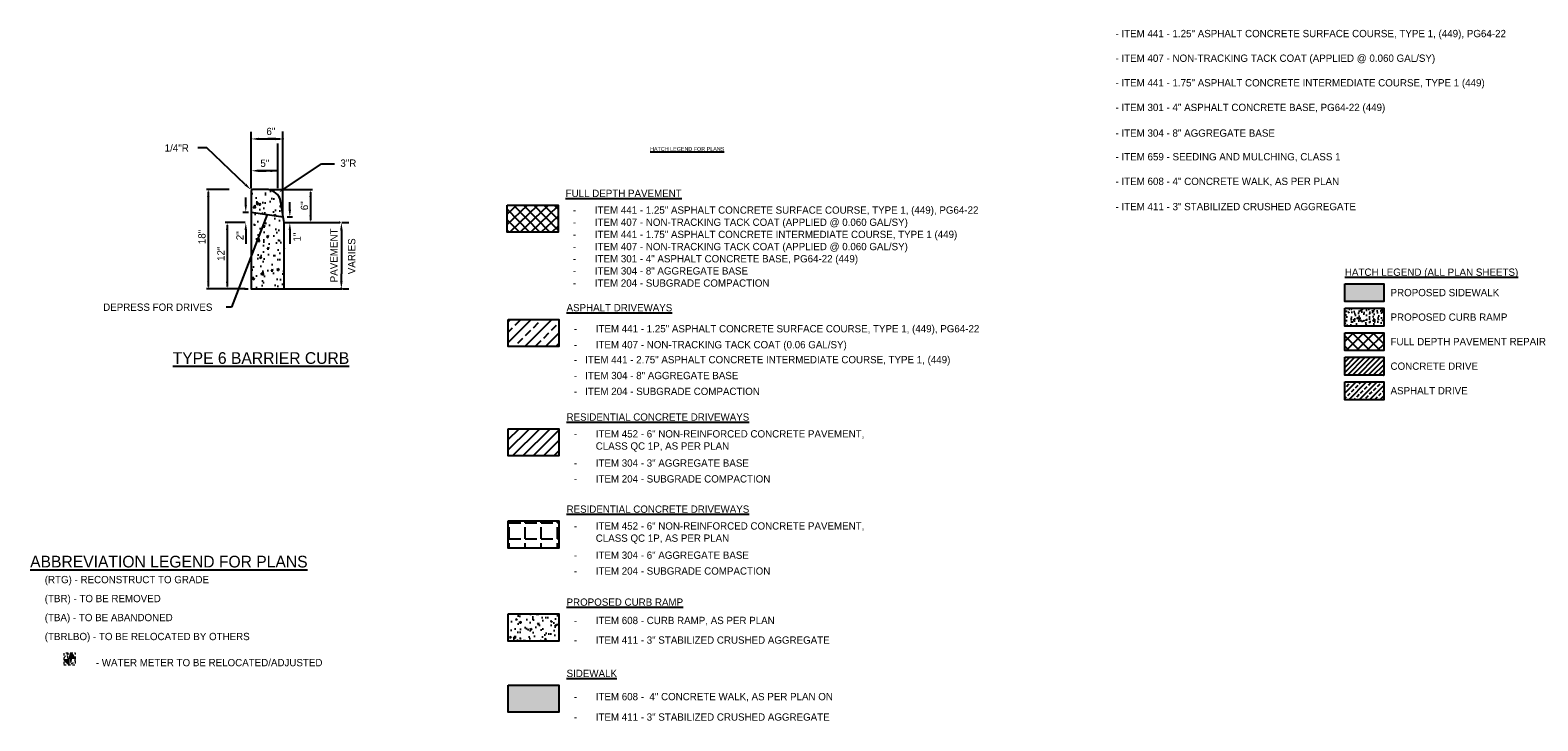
# Model space of a CAD drawing. Header units: feet. Extents: x 19045 to 19260, y 13883 to 14018.
# Tile 8 of 8: x 19182 to 19260, y 13960 to 13995. Entities that reach past the tile are written whole.
import ezdxf
from ezdxf.enums import TextEntityAlignment as Align

# ---------------------------------------------------------------- set-up
doc = ezdxf.new("R2010")
doc.units = ezdxf.units.FT
doc.header["$MEASUREMENT"] = 0
doc.linetypes.add('DASHED2', pattern=[0.375, 0.25, -0.125])
doc.linetypes.add('water', pattern=[0])
for name, color, linetype in [('CM_P_Sidewalk', 254, 'Continuous'), ('D-HATCH-PATT', 247, 'Continuous'), ('D-TEXT', 9, 'Continuous'), ('PV_P_Text', 10, 'Continuous'), ('RW_X_Right_of_Way', 7, 'ROWEX-COEC'), ('SC_Shading1', 253, 'Continuous'), ('SC_Shading2', 9, 'Continuous'), ('SC_Shading3', 254, 'Continuous'), ('text', 9, 'Continuous'), ('UT_P_Water', 133, 'water'), ('UT_X_Water_Cells', 133, 'Continuous')]:
    doc.layers.add(name, color=color, linetype=linetype)
doc.styles.add('Slanted-Normal', font='font31.shx', dxfattribs={"height": 0.125})
doc.styles.get("Standard").update_dxf_attribs({"font": 'font31.shx'})
doc.styles.add('Straight-Normal', font='font30.shx', dxfattribs={"height": 0.14})
doc.linetypes.add('ROWEX-COEC', pattern='A,0.75,-0.05,["Ex R/W",Straight-Normal,S=1,R=0,X=0,Y=-0.06],-0.7,0.75,-0.3,0.75,-0.3,0.75,-0.3,0.75,-0.3', length=5.7)
doc.dimstyles.get("Standard").update_dxf_attribs({"dimtxt": 0.18, "dimasz": 0.18, "dimexe": 0.18, "dimexo": 0.0625, "dimgap": 0.09, "dimtad": 0, "dimtih": 1, "dimtoh": 1, "dimdec": 4, "dimzin": 0, "dimdsep": 46, "dimtxsty": 'Standard', "dimcen": 0.09, "dimadec": 0, "dimazin": 0, "dimtfac": 1, "dimtdec": 4, "dimtofl": 0, "dimtmove": 0, "dimatfit": 3, "dimfxl": 1, "dimtolj": 1, "dimtzin": 0, "dimarcsym": 0})

msp = doc.modelspace()

# ---------------------------------------------------------------- hatches: boundary and pattern name
at = {"layer": 'D-HATCH-PATT'}
h = msp.add_hatch(dxfattribs=at)
h.set_pattern_fill('AR-CONC', color=256, scale=0.15)
h.set_pattern_definition([(50, (18711.6528, 14345.7047), (1.0758903, -0.0941282), [0.1125, -1.2375]), (355, (18711.6528, 14345.7047), (-0.208127, 1.1282882), [0.09, -0.99]), (100.45144, (18711.7425, 14345.6969), (0.8677633, 1.03416), [0.0956103, -1.0517132]), (46.1842, (18711.6528, 14346.0047), (1.600862, -0.248279), [0.16875, -1.85625]), (96.63564, (18711.7862, 14345.984), (1.401993, 1.461178), [0.1434155, -1.5775706]), (351.18416, (18711.6528, 14346.0047), (1.401993, 1.461178), [0.135, -1.485]), (21, (18711.8028, 14345.9297), (0.8953606, -0.6039283), [0.1125, -1.2375]), (326, (18711.8028, 14345.9297), (0.364973, 1.087725), [0.09, -0.99]), (71.45144, (18711.8774, 14345.8794), (1.2603336, 0.4837967), [0.0956103, -1.0517132]), (37.5, (18711.6528, 14345.70474), (0.01823978, 0.49934078), [0, -0.978, 0, -1.005, 0, -0.99375]), (7.5, (18711.6528, 14345.70474), (0.3946043, 0.59161757), [0, -0.573, 0, -0.9555, 0, -0.37875]), (327.5, (18711.3183, 14345.70474), (0.80073365, -0.0338323), [0, -0.375, 0, -1.17, 0, -1.5525]), (317.5, (18711.1683, 14345.70474), (0.87477925, 0.1501575), [0, -0.4875, 0, -0.777, 0, -1.1025])])
edge = h.paths.add_edge_path()
edge.add_line((19195.303, 13985.107), (19195.113, 13986.246))
edge.add_arc((19194.388, 13986.056), 0.75, 14.68211, 83.45455)
edge.add_line((19194.473, 13986.801), (19193.679, 13986.801))
edge.add_arc((19193.679, 13986.731), 0.0706, 90, 180)
edge.add_line((19193.609, 13986.731), (19193.609, 13981.719))
edge.add_line((19193.609, 13981.719), (19195.303, 13981.719))
edge.add_line((19195.303, 13981.719), (19195.303, 13985.107))
at = {"layer": 'SC_Shading1'}
h = msp.add_hatch(dxfattribs=at)
h.set_pattern_fill('AR-CONC', color=256, scale=0.075)
h.set_pattern_definition([(50, (19187.23476, 13947.8712), (0.5379451, -0.047064), [0.05625, -0.61875]), (355, (19187.23476, 13947.8712), (-0.1040635, 0.564144), [0.045, -0.495]), (100.45144, (19187.2796, 13947.8673), (0.4338816, 0.51708), [0.047805, -0.5258566]), (46.1842, (19187.23476, 13948.0212), (0.800431, -0.1241395), [0.084375, -0.928125]), (96.6356, (19187.3015, 13948.0109), (0.7009965, 0.730589), [0.071708, -0.788785]), (351.1842, (19187.2348, 13948.0212), (0.700996, 0.730589), [0.0675, -0.7425]), (21, (19187.30976, 13947.9837), (0.4476803, -0.3019642), [0.05625, -0.61875]), (326, (19187.30976, 13947.9837), (0.1824865, 0.5438625), [0.045, -0.495]), (71.45144, (19187.34707, 13947.95854), (0.6301668, 0.2418984), [0.047805, -0.5258566]), (37.5, (19187.23476, 13947.8712), (0.0091199, 0.2496704), [0, -0.489, 0, -0.5025, 0, -0.496875]), (7.5, (19187.23476, 13947.8712), (0.1973022, 0.2958088), [0, -0.2865, 0, -0.47775, 0, -0.189375]), (327.5, (19187.06751, 13947.8712), (0.4003668, -0.01691615), [0, -0.1875, 0, -0.585, 0, -0.77625]), (317.5, (19186.9925, 13947.8712), (0.4373896, 0.0750787), [0, -0.24375, 0, -0.3885, 0, -0.55125])])
h.paths.add_polyline_path([(19249.669, 13980.723), (19251.662, 13980.723), (19251.662, 13979.806), (19249.669, 13979.806)])
h = msp.add_hatch(dxfattribs=at)
h.set_pattern_fill('ANSI37', color=256, scale=3)
h.set_pattern_definition([(45, (19187.23476, 13947.8712), (-0.265165, 0.265165), []), (135, (19187.23476, 13947.8712), (-0.265165, -0.265165), [])])
h.paths.add_polyline_path([(19249.669, 13979.466), (19251.662, 13979.466), (19251.662, 13978.549), (19249.669, 13978.549)])
h = msp.add_hatch(dxfattribs=at)
h.set_pattern_fill('ANSI31', color=256, scale=1.5)
h.set_pattern_definition([(45, (19187.23476, 13947.8712), (-0.1325825, 0.1325825), [])])
h.paths.add_polyline_path([(19249.669, 13978.209), (19251.662, 13978.209), (19251.662, 13977.292), (19249.669, 13977.292)])
h = msp.add_hatch(dxfattribs=at)
h.set_pattern_fill('ANSI33', color=256, scale=1.5)
h.set_pattern_definition([(45, (19187.23476, 13947.8712), (-0.265165, 0.265165), []), (45, (19187.49993, 13947.8712), (-0.265165, 0.265165), [0.1875, -0.09375])])
h.paths.add_polyline_path([(19249.669, 13976.952), (19251.662, 13976.952), (19251.662, 13976.035), (19249.669, 13976.035)])
at = {"layer": 'SC_Shading2'}
h = msp.add_hatch(color=256, dxfattribs=at)
h.dxf.hatch_style = 1
h.paths.add_polyline_path([(19249.669, 13981.98), (19251.662, 13981.98), (19251.662, 13981.063), (19249.669, 13981.063)])
at = {"layer": 'SC_Shading3'}
h = msp.add_hatch(dxfattribs=at)
h.set_pattern_fill('ANSI37', color=256, scale=3, angle=89)
h.set_pattern_definition([(134, (100.27693, 0.19774), (-0.269752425, -0.260496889), []), (224, (100.27693, 0.19774), (0.260496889, -0.269752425), [])])
h.paths.add_polyline_path([(19209.336, 13986.009), (19206.737, 13986.009), (19206.737, 13984.613), (19209.336, 13984.613)])
h = msp.add_hatch(dxfattribs=at)
h.set_pattern_fill('ANSI33', color=256, scale=3)
h.set_pattern_definition([(45, (100.2769, -2.42865), (-0.530330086, 0.530330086), []), (45, (100.80726, -2.42865), (-0.530330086, 0.530330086), [0.375, -0.1875])])
h.paths.add_polyline_path([(19209.382, 13980.149), (19206.783, 13980.149), (19206.783, 13978.753), (19209.382, 13978.753)])
h = msp.add_hatch(dxfattribs=at)
h.set_pattern_fill('ANSI31', color=256, scale=3)
h.set_pattern_definition([(45, (100.27693, -2.63432), (-0.265165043, 0.265165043), [])])
h.paths.add_polyline_path([(19209.382, 13974.546), (19206.783, 13974.546), (19206.783, 13973.15), (19209.382, 13973.15)])
h = msp.add_hatch(dxfattribs=at)
h.set_pattern_fill('ANGLE', color=256, scale=3)
h.set_pattern_definition([(0, (0, 0), (0, 0.825), [0.6, -0.225]), (90, (0, 0), (-0.825, 5e-17), [0.6, -0.225])])
h.paths.add_polyline_path([(19209.382, 13969.824), (19206.783, 13969.824), (19206.783, 13968.428), (19209.382, 13968.428)])
h = msp.add_hatch(dxfattribs=at)
h.set_pattern_fill('AR-CONC', color=256, scale=0.125)
h.set_pattern_definition([(50, (100.2769, -4.7615), (0.896575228, -0.078440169), [0.09375, -1.03125]), (355, (100.2769, -4.7615), (-0.173439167, 0.940240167), [0.075, -0.825]), (100.4514445, (100.35165, -4.768), (0.723136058, 0.86179999), [0.07967524, -0.87642764]), (46.1842, (100.2769, -4.5115), (1.334051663, -0.2068991), [0.140625, -1.546875]), (96.6356355, (100.3881, -4.5287), (1.16832743, 1.21764825), [0.11951293, -1.3146422]), (351.184164, (100.277, -4.5115), (1.16832743, 1.21764825), [0.1125, -1.2375]), (21, (100.4019, -4.574), (0.746133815, -0.503273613), [0.09375, -1.03125]), (326, (100.4019, -4.574), (0.304144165, 0.906437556), [0.075, -0.825]), (71.4514447, (100.4641, -4.6159), (1.05027797, 0.40316394), [0.079675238, -0.87642764]), (37.5, (100.27693, -4.76147), (0.015199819, 0.4161173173), [0, -0.815, 0, -0.8375, 0, -0.828125]), (7.5, (100.27693, -4.76147), (0.328836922, 0.49301464), [0, -0.4775, 0, -0.79625, 0, -0.315625]), (327.5, (99.99818, -4.76147), (0.667278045, -0.0281935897), [0, -0.3125, 0, -0.975, 0, -1.29375]), (317.5, (99.8732, -4.76147), (0.728982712, 0.125131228), [0, -0.40625, 0, -0.6475, 0, -0.91875])])
h.paths.add_polyline_path([(19209.382, 13965.06), (19206.783, 13965.06), (19206.783, 13963.664), (19209.382, 13963.664)])
h = msp.add_hatch(color=256, dxfattribs=at)
h.dxf.hatch_style = 1
h.paths.add_polyline_path([(19209.382, 13961.408), (19206.783, 13961.408), (19206.783, 13960.012), (19209.382, 13960.012)])

# ---------------------------------------------------------------- linework, layer by layer
at = {"layer": 'CM_P_Sidewalk'}
for points in [[(19249.669, 13981.98), (19251.662, 13981.98), (19251.662, 13981.063), (19249.669, 13981.063)], [(19249.669, 13980.723), (19251.662, 13980.723), (19251.662, 13979.806), (19249.669, 13979.806)], [(19249.669, 13979.466), (19251.662, 13979.466), (19251.662, 13978.549), (19249.669, 13978.549)], [(19249.669, 13978.209), (19251.662, 13978.209), (19251.662, 13977.292), (19249.669, 13977.292)], [(19249.669, 13976.952), (19251.662, 13976.952), (19251.662, 13976.035), (19249.669, 13976.035)]]:
    msp.add_lwpolyline(points, close=True, dxfattribs=at)
at = {"layer": 'D-TEXT', "color": 9}
for p, q in [((19193.609, 13989.171), (19193.609, 13989.754)), ((19198.23, 13984.336), (19198.23, 13982.49))]:
    msp.add_line(p, q, dxfattribs=at)
at = {"layer": 'D-TEXT', "color": 9, "linetype": 'ByBlock'}
for p, q in [((19193.995, 13989.397), (19194.38, 13989.397)), ((19194.847, 13989.397), (19194.461, 13989.397)), ((19195.233, 13989.305), (19195.233, 13989.783)), ((19195.233, 13985.396), (19195.233, 13989.783)), ((19193.609, 13986.865), (19193.609, 13989.171)), ((19194.975, 13986.877), (19194.975, 13989.171)), ((19194.975, 13987.766), (19193.897, 13987.766)), ((19198.23, 13984.722), (19198.23, 13984.336)), ((19198.26, 13985.107), (19198.616, 13985.107)), ((19198.23, 13982.105), (19198.23, 13982.49)), ((19198.313, 13981.719), (19198.616, 13981.719))]:
    msp.add_line(p, q, dxfattribs=at)
at = {"layer": 'D-TEXT'}
for p, q in [((19194.38, 13989.397), (19195.087, 13989.397)), ((19191.338, 13988.938), (19190.879, 13988.938)), ((19193.305, 13987.063), (19191.338, 13988.938)), ((19195.35, 13986.869), (19197.209, 13988.123)), ((19197.209, 13988.123), (19197.873, 13988.123)), ((19193.995, 13987.766), (19194.38, 13987.766)), ((19192.472, 13986.805), (19191.31, 13986.805)), ((19191.41, 13986.68), (19191.41, 13981.841)), ((19193.33, 13986.019), (19193.33, 13986.394)), ((19194.573, 13986.801), (19196.75, 13986.801)), ((19196.65, 13986.676), (19196.65, 13985.232)), ((19193.187, 13985.644), (19193.473, 13985.644)), ((19195.588, 13985.776), (19195.588, 13986.151)), ((19193.293, 13985.112), (19192.276, 13985.112)), ((19192.376, 13984.987), (19192.376, 13981.841)), ((19193.33, 13984.732), (19193.33, 13984.02)), ((19195.446, 13985.401), (19195.731, 13985.401)), ((19195.588, 13984.732), (19195.588, 13984.02)), ((19192.503, 13981.716), (19191.31, 13981.716)), ((19193.303, 13981.716), (19192.276, 13981.716)), ((19193.262, 13981.716), (19193.454, 13981.716)), ((19195.303, 13981.719), (19198.179, 13981.719))]:
    msp.add_line(p, q, dxfattribs=at)
for points in [[(19191.389, 13986.68), (19191.43, 13986.68), (19191.41, 13986.805)], [(19196.63, 13986.676), (19196.671, 13986.676), (19196.65, 13986.801)], [(19192.355, 13984.987), (19192.396, 13984.987), (19192.376, 13985.112)], [(19196.63, 13985.232), (19196.671, 13985.232), (19196.65, 13985.107)], [(19191.389, 13981.841), (19191.43, 13981.841), (19191.41, 13981.716)], [(19192.355, 13981.841), (19192.396, 13981.841), (19192.376, 13981.716)]]:
    msp.add_solid(points, dxfattribs=at)
at = {"layer": 'Defpoints', "color": 0, "linetype": 'ByBlock'}
for p in [(19193.609, 13986.731), (19193.61, 13986.805), (19193.633, 13986.784), (19193.679, 13986.731), (19194.668, 13986.743), (19195.233, 13985.262)]:
    msp.add_point(p, dxfattribs=at)
at = {"layer": 'PV_P_Text'}
msp.add_line((19195.303, 13985.107), (19198.127, 13985.107), dxfattribs=at)
at = {"layer": 'PV_P_Text', "flags": 128}
msp.add_lwpolyline([(19195.303, 13985.107), (19195.113, 13986.246, 0.30942), (19194.473, 13986.801), (19193.679, 13986.801, 0.414214), (19193.609, 13986.731), (19193.609, 13981.719), (19195.303, 13981.719)], format="xyb", close=True, dxfattribs=at)
msp.add_lwpolyline([(19193.609, 13985.644), (19195.254, 13985.401)], dxfattribs=at)
at = {"layer": 'RW_X_Right_of_Way'}
for points in [[(19206.737, 13986.009), (19209.336, 13986.009), (19209.336, 13984.613), (19206.737, 13984.613)], [(19206.783, 13980.149), (19209.382, 13980.149), (19209.382, 13978.753), (19206.783, 13978.753)], [(19206.783, 13974.546), (19209.382, 13974.546), (19209.382, 13973.15), (19206.783, 13973.15)], [(19206.783, 13969.824), (19209.382, 13969.824), (19209.382, 13968.428), (19206.783, 13968.428)], [(19206.783, 13965.06), (19209.382, 13965.06), (19209.382, 13963.664), (19206.783, 13963.664)], [(19206.783, 13961.408), (19209.382, 13961.408), (19209.382, 13960.012), (19206.783, 13960.012)]]:
    msp.add_lwpolyline(points, close=True, dxfattribs=at)
at = {"layer": 'text', "color": 9, "linetype": 'ByBlock'}
for p in [(19195.233, 13989.397), (19194.668, 13987.766), (19198.127, 13985.107), (19198.128, 13985.11), (19198.179, 13981.719), (19198.23, 13981.719)]:
    msp.add_point(p, dxfattribs=at)
for points in [[(19193.995, 13989.461), (19193.995, 13989.333), (19193.609, 13989.397)], [(19194.847, 13989.461), (19194.847, 13989.333), (19195.233, 13989.397)], [(19193.995, 13987.83), (19193.995, 13987.702), (19193.609, 13987.766)], [(19194.589, 13987.83), (19194.589, 13987.702), (19194.975, 13987.766)], [(19198.166, 13984.722), (19198.295, 13984.722), (19198.23, 13985.107)], [(19198.166, 13982.105), (19198.295, 13982.105), (19198.23, 13981.719)]]:
    msp.add_solid(points, dxfattribs=at)
at = {"layer": 'text'}
for points in [[(19193.35, 13987.11), (19193.261, 13987.017), (19193.585, 13986.797)], [(19191.347, 13986.43), (19191.472, 13986.43), (19191.41, 13986.805)], [(19195.386, 13986.815), (19195.314, 13986.922), (19195.03, 13986.653)], [(19196.588, 13986.426), (19196.713, 13986.426), (19196.65, 13986.801)], [(19193.267, 13986.019), (19193.392, 13986.019), (19193.33, 13985.644)], [(19195.526, 13985.776), (19195.651, 13985.776), (19195.588, 13985.401)], [(19196.588, 13985.482), (19196.713, 13985.482), (19196.65, 13985.107)], [(19192.313, 13984.737), (19192.438, 13984.737), (19192.376, 13985.112)], [(19193.267, 13984.732), (19193.392, 13984.732), (19193.33, 13985.107)], [(19195.526, 13984.732), (19195.651, 13984.732), (19195.588, 13985.107)], [(19191.347, 13982.091), (19191.472, 13982.091), (19191.41, 13981.716)], [(19192.313, 13982.091), (19192.438, 13982.091), (19192.376, 13981.716)]]:
    msp.add_solid(points, dxfattribs=at)
at = {"layer": 'UT_P_Water', "color": 5, "true_color": 0x0000ff, "const_width": 0.28}
for points in [[(19184.164, 13962.745, 0.414214), (19184.305, 13962.607)], [(19184.444, 13962.748, 0.414214), (19184.303, 13962.887)]]:
    msp.add_lwpolyline(points, format="xyb", dxfattribs=at)
at = {"layer": 'UT_X_Water_Cells', "linetype": 'DASHED2', "lineweight": 0, "ltscale": 0.5, "flags": 128}
msp.add_lwpolyline([(19184, 13962.451), (19184.6, 13962.443), (19184.608, 13963.043), (19184.008, 13963.051), (19184, 13962.451)], dxfattribs=at)
at = {"layer": 'UT_X_Water_Cells', "linetype": 'Continuous', "lineweight": 0, "flags": 128}
msp.add_lwpolyline([(19184.173, 13962.929), (19184.235, 13962.568), (19184.307, 13962.927), (19184.368, 13962.566), (19184.44, 13962.925)], dxfattribs=at)
at = {"layer": 'UT_X_Water_Cells', "linetype": 'DASHED2', "lineweight": 0, "ltscale": 0.5}
msp.add_circle((19184.304, 13962.747), 0.27, dxfattribs=at)

# ---------------------------------------------------------------- texts
at = {"style": 'Slanted-Normal'}
for s, insert, char_height, width, attachment_point in [('{\\LHATCH LEGEND FOR PLANS}', (19214.054, 13988.881), 0.2, 15.79816, 4), ('{\\LTYPE 6 BARRIER CURB}', (19194.108, 13978.165), 0.6, 29.24884, 5)]:
    msp.add_mtext(s, dxfattribs=dict(at, insert=insert, char_height=char_height, width=width, attachment_point=attachment_point))
at = {"layer": 'CM_P_Sidewalk', "char_height": 0.375}
for s, width, insert, attachment_point in [('{\\LHATCH LEGEND (ALL PLAN SHEETS)}', 11.01485, (19249.669, 13982.757), 1), ('PROPOSED SIDEWALK ', 6.46589, (19252.01, 13981.521), 4), ('PROPOSED CURB RAMP', 7.05333, (19252.01, 13980.264), 4), ('FULL DEPTH PAVEMENT REPAIR', 10.37536, (19252.01, 13979.007), 4), ('CONCRETE DRIVE', 7.05333, (19252.01, 13977.75), 4), ('ASPHALT DRIVE', 7.05333, (19252.01, 13976.493), 4)]:
    msp.add_mtext_dynamic_manual_height_columns(s, width=width, gutter_width=42, heights=[0], dxfattribs=dict(at, insert=insert, attachment_point=attachment_point))
at = {"layer": 'D-TEXT', "color": 9, "linetype": 'ByBlock', "style": 'Slanted-Normal'}
for s, p in [('6"', (19194.616, 13989.783)), ('5"', (19194.307, 13988.152))]:
    msp.add_text(s, height=0.375, dxfattribs=at).set_placement(p, align=Align.MIDDLE_CENTER)
at = {"layer": 'D-TEXT', "style": 'Slanted-Normal'}
for s, p in [('1/4"R', (19189.174, 13988.75)), ('3"R', (19198.179, 13987.97))]:
    msp.add_text(s, height=0.375, dxfattribs=at).set_placement(p)
at = {"layer": 'D-TEXT', "color": 9, "linetype": 'ByBlock', "style": 'Slanted-Normal'}
msp.add_text('PAVEMENT', height=0.375, rotation=90, dxfattribs=at).set_placement((19197.845, 13983.429), align=Align.MIDDLE_CENTER)
at = {"layer": 'D-TEXT', "style": 'Slanted-Normal'}
msp.add_text('VARIES', height=0.375, rotation=90, dxfattribs=at).set_placement((19198.945, 13982.464))
at = {"layer": 'D-TEXT', "char_height": 0.375, "attachment_point": 5, "rotation": 90, "style": 'Slanted-Normal'}
for s, insert in [('\\A1;6"', (19196.339, 13985.972)), ('\\A1;18"', (19191.082, 13984.372)), ('\\A1;2"', (19193.03, 13984.436)), ('\\A1;1"', (19195.957, 13984.367)), ('\\A1;12"', (19192.056, 13983.514))]:
    msp.add_mtext(s, dxfattribs=dict(at, insert=insert))
at = {"layer": 'D-TEXT', "insert": (19186.02, 13980.963), "char_height": 0.375, "width": 6.12875, "attachment_point": 1, "style": 'Slanted-Normal'}
msp.add_mtext('\\A1;DEPRESS FOR DRIVES', dxfattribs=at)
at = {"layer": 'PV_P_Text', "style": 'Slanted-Normal'}
for s, p in [('-   ITEM 441 - 2.75" ASPHALT CONCRETE INTERMEDIATE COURSE, TYPE 1, (449)', (19210.147, 13977.899)), ('-   ITEM 304 - 8" AGGREGATE BASE', (19210.147, 13977.086)), ('-   ITEM 204 - SUBGRADE COMPACTION', (19210.147, 13976.274))]:
    msp.add_text(s, height=0.37406, dxfattribs=at).set_placement(p)
at = {"layer": 'PV_P_Text', "char_height": 0.375, "attachment_point": 4, "style": 'Slanted-Normal'}
for s, insert in [('- ITEM 441 - 1.25" ASPHALT CONCRETE SURFACE COURSE, TYPE 1, (449), PG64-22', (19237.908, 13994.742)), ('- ITEM 407 - NON-TRACKING TACK COAT (APPLIED @ 0.060 GAL/SY)', (19237.908, 13993.48)), ('- ITEM 441 - 1.75" ASPHALT CONCRETE INTERMEDIATE COURSE, TYPE 1 (449)', (19237.908, 13992.219)), ('- ITEM 301 - 4" ASPHALT CONCRETE BASE, PG64-22 (449)', (19237.908, 13990.958)), ('- ITEM 304 - 8" AGGREGATE BASE', (19237.908, 13989.696)), ('- ITEM 659 - SEEDING AND MULCHING, CLASS 1', (19237.912, 13988.451)), ('- ITEM 608 - 4" CONCRETE WALK, AS PER PLAN', (19237.912, 13987.19)), ('- ITEM 411 - 3" STABILIZED CRUSHED AGGREGATE ', (19237.912, 13985.928))]:
    msp.add_mtext_dynamic_manual_height_columns(s, width=32.48137, gutter_width=50.942, heights=[0], dxfattribs=dict(at, insert=insert))
at = {"layer": 'PV_P_Text', "attachment_point": 4, "style": 'Slanted-Normal'}
for s, insert, char_height, width in [('{\\LFULL DEPTH PAVEMENT}', (19209.727, 13986.607), 0.37406, 19.41191), ('\\pxi-3,l4,t4;-^IITEM 441 - 1.25" ASPHALT CONCRETE SURFACE COURSE, TYPE 1, (449), PG64-22\\P-^IITEM 407 - NON-TRACKING TACK COAT (APPLIED @ 0.060 GAL/SY)\\P-^IITEM 441 - 1.75" ASPHALT CONCRETE INTERMEDIATE COURSE, TYPE 1 (449)\\P-^IITEM 407 - NON-TRACKING TACK COAT (APPLIED @ 0.060 GAL/SY)\\P-^IITEM 301 - 4" ASPHALT CONCRETE BASE, PG64-22 (449)\\P-^IITEM 304 - 8" AGGREGATE BASE\\P-^IITEM 204 - SUBGRADE COMPACTION', (19209.727, 13983.88), 0.37406, 28.98208), ('{\\LASPHALT DRIVEWAYS}', (19209.773, 13980.747), 0.37406, 19.41191), ('\\pxi-3,l4,t4;-^IITEM 441 - 1.25" ASPHALT CONCRETE SURFACE COURSE, TYPE 1, (449), PG64-22', (19209.773, 13979.616), 0.37406, 50.3615), ('\\pxi-3,l4,t4;-^IITEM 407 - NON-TRACKING TACK COAT (0.06 GAL/SY)', (19209.773, 13978.798), 0.37406, 27.84613), ('{\\LRESIDENTIAL CONCRETE DRIVEWAYS}', (19209.773, 13975.144), 0.37406, 19.41191), ('\\pxi-3,l4,t4;-^IITEM 452 - 6" NON-REINFORCED CONCRETE PAVEMENT,\\P^ICLASS QC 1P, AS PER PLAN', (19209.773, 13973.921), 0.37406, 50.3615), ('\\pxi-3,l4,t4;-^IITEM 304 - 3" AGGREGATE BASE ', (19209.773, 13972.786), 0.37406, 28.98208), ('\\pxi-3,l4,t4;-^IITEM 204 - SUBGRADE COMPACTION', (19209.773, 13971.974), 0.37406, 28.98208), ('{\\LRESIDENTIAL CONCRETE DRIVEWAYS}', (19209.773, 13970.423), 0.37406, 19.41191), ('\\pxi-3,l4,t4;-^IITEM 452 - 6" NON-REINFORCED CONCRETE PAVEMENT,\\P^ICLASS QC 1P, AS PER PLAN', (19209.773, 13969.2), 0.37406, 50.3615), ('{\\LABBREVIATION LEGEND FOR PLANS}', (19182.277, 13967.732), 0.6, 22.4945), ('\\pxi-3,l4,t4;-^IITEM 304 - 6" AGGREGATE BASE ', (19209.773, 13968.064), 0.37406, 28.98208), ('\\pxi-3,l5,t5;(RTG) - RECONSTRUCT TO GRADE', (19182.277, 13966.759), 0.37406, 15.33719), ('\\pxi-3,l4,t4;-^IITEM 204 - SUBGRADE COMPACTION', (19209.773, 13967.252), 0.37406, 28.98208), ('\\pxi-3,l5,t5;(TBR) - TO BE REMOVED', (19182.277, 13965.787), 0.37406, 13.73349), ('{\\LPROPOSED CURB RAMP}', (19209.773, 13965.658), 0.37406, 8.40818), ('\\pxi-3,l5,t5;(TBA) - TO BE ABANDONED ', (19182.277, 13964.814), 0.37406, 15.93858), ('\\pxi-3,l4,t4;-^IITEM 608 - CURB RAMP, AS PER PLAN', (19209.773, 13964.686), 0.37406, 21.28289), ('\\pxi-3,l5,t5;(TBRLBO) - TO BE RELOCATED BY OTHERS', (19182.277, 13963.842), 0.37406, 16.94089), ('\\pxi-3,l4,t4;-^IITEM 411 - 3" STABILIZED CRUSHED AGGREGATE', (19209.773, 13963.713), 0.37406, 22.81977), ('\\pxi-3,l5,t5; - WATER METER TO BE RELOCATED/ADJUSTED ', (19184.757, 13962.557), 0.37406, 14.12514), ('{\\LSIDEWALK}', (19209.773, 13962.006), 0.37406, 19.41191), ('\\pxi-3,l4,t4;-^IITEM 608 -  4" CONCRETE WALK, AS PER PLAN ON', (19209.773, 13960.783), 0.37406, 50.3615), ('\\pxi-3,l4,t4;-^IITEM 411 - 3" STABILIZED CRUSHED AGGREGATE', (19209.773, 13959.769), 0.37406, 28.98208)]:
    msp.add_mtext(s, dxfattribs=dict(at, insert=insert, char_height=char_height, width=width))

# ---------------------------------------------------------------- leaders
at = {"layer": 'D-TEXT'}
msp.add_leader([(19194.431, 13985.523), (19192.597, 13980.783), (19192.322, 13980.783)], dimstyle='Standard', override={"dimscale": 0.7, "dimgap": 0.09, "dimtad": 0, "dimtih": 0, "dimtoh": 0}, dxfattribs=at)

doc.saveas('drawing.dxf')
